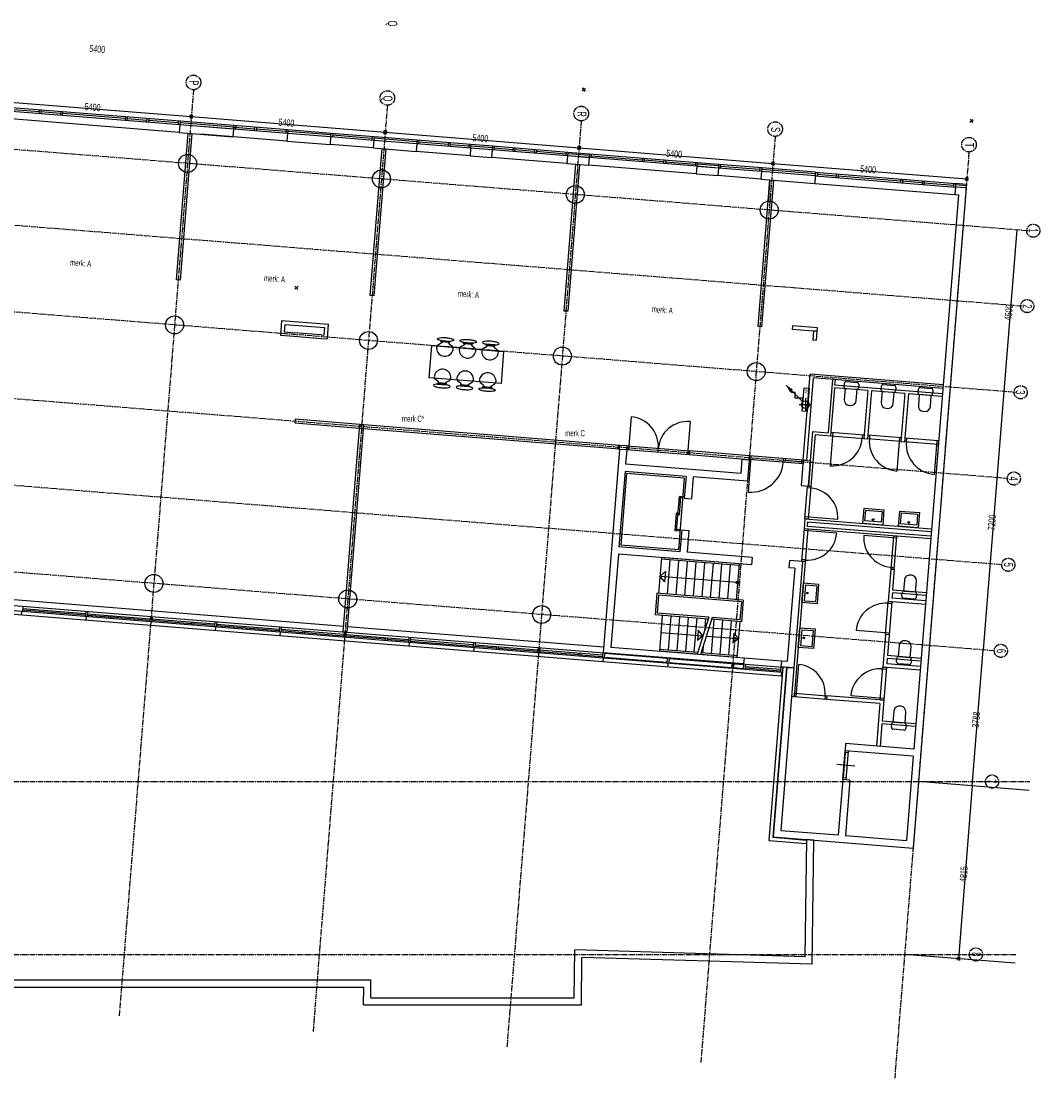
# Model space of a CAD drawing. Header units: millimetres. Extents: x -1696 to 67346, y -51443 to 2612.
# Tile 4 of 4: x 39063 to 67346, y -27155 to 2216. Entities that reach past the tile are written whole.
import ezdxf
from ezdxf.enums import TextEntityAlignment as Align

# ---------------------------------------------------------------- set-up
doc = ezdxf.new("R2010")
doc.units = ezdxf.units.MM
doc.header["$LTSCALE"] = 200
doc.header["$MEASUREMENT"] = 0
doc.linetypes.add('CENTER2', pattern=[1.125, 0.75, -0.125, 0.125, -0.125])
doc.layers.add('bouwkundig', color=8, linetype='CONTINUOUS')
doc.layers.add('stramien', color=1, linetype='CENTER2')
doc.styles.get("Standard").update_dxf_attribs({"font": 'txt', "width": 0.6})

# ---------------------------------------------------------------- blocks, each defined once
blk = doc.blocks.new('A$C08F26B49')
at = {"layer": 'stramien'}
for p, q in [((45543.8, 51753.4), (43478.7, 26015.3)), ((68712.3, 47836.4), (23764.5, 51442.8)), ((50926.5, 51321.5), (48861.4, 25583.4)), ((45529.9, 51045.1), (45437.9, 50968)), ((45438, 50968.2), (45529.9, 51045.4)), ((45522.5, 50960.6), (45445.3, 51052.5)), ((45445.4, 51052.7), (45522.5, 50960.8)), ((56309.2, 50889.6), (54244.1, 25151.5)), ((50820.6, 50536.1), (50912.6, 50613.2)), ((50912.5, 50613), (50820.6, 50535.8)), ((50828, 50620.6), (50905.2, 50528.7)), ((50905.1, 50528.4), (50828, 50620.4)), ((61691.9, 50457.7), (59626.8, 24719.6)), ((56203.3, 50104), (56295.2, 50181.1)), ((56295.2, 50180.8), (56203.3, 50103.7)), ((56210.7, 50188.5), (56287.8, 50096.6)), ((56287.8, 50096.3), (56210.7, 50188.2)), ((67074.6, 50025.8), (65009.5, 24287.8)), ((61586, 49671.8), (61677.9, 49748.9)), ((61677.9, 49748.7), (61586, 49671.6)), ((61593.4, 49756.3), (61670.5, 49664.4)), ((61670.5, 49664.2), (61593.4, 49756.1)), ((68544.4, 45743.1), (23680.4, 49342.8)), ((66968.7, 49239.7), (67060.6, 49316.8)), ((66976.1, 49324.2), (67053.2, 49232.3)), ((68352.4, 43350.8), (23584.2, 46942.8)), ((68160.4, 40957.6), (23476.7, 44542.8)), ((67968.4, 38564.4), (23200.2, 42156.4)), ((67776.6, 36173.9), (23295.9, 39742.8)), ((498.3, 32542.8), (68765.7, 32542.8)), ((498.3, 27742.8), (68380.5, 27742.8)), ((66827, 27661.5), (66735.1, 27584.4)), ((66742.5, 27668.9), (66819.6, 27577))]:
    blk.add_line(p, q, dxfattribs=at)
at = {"layer": 'stramien', "linetype": 'Continuous'}
for p, q in [((40101.2, 51438.7), (45483.9, 51006.8)), ((45483.9, 51006.5), (50866.6, 50574.7)), ((50866.6, 50574.4), (56249.3, 50142.5)), ((56249.3, 50142.3), (61632, 49710.4)), ((61631.9, 49710.1), (67014.6, 49278.2)), ((68404.9, 47861.1), (68045, 43375.5)), ((68045, 43375.5), (67469.1, 36198.6)), ((67166.2, 32422.9), (67469.1, 36198.6)), ((68745.9, 32296.2), (65671.9, 32542.8)), ((67166.2, 32422.9), (66781, 27622.9)), ((68360.7, 27496.2), (65286.7, 27742.8))]:
    blk.add_line(p, q, dxfattribs=at)
at = {"layer": 'stramien'}
for centre, radius in [((45543.8, 51956.4), 203), ((50926.5, 51524.5), 203), ((56309.2, 51092.6), 203), ((61691.9, 50660.8), 203), ((67074.6, 50228.9), 203), ((68859, 47839.3), 182.6), ((68689.7, 45746.1), 182.6), ((68510, 43352.8), 182.6), ((68320.3, 40959.4), 182.6), ((68164.6, 38563.3), 182.6), ((67959.2, 36173.9), 182.6), ((67716, 32542.8), 182.6), ((67267.5, 27742.8), 182.6)]:
    blk.add_circle(centre, radius, dxfattribs=at)
at = {"layer": 'stramien', "width": 0.6}
for s, p in [('P', (45432.6, 51942.6)), ('Q', (50815.3, 51510.8)), ('R', (56198, 51078.9)), ('S', (61580.7, 50647)), ('T', (66963.4, 50215.1)), ('1', (68734.7, 47845.5)), ('2', (68565.6, 45738.1)), ('3', (68374.3, 43354.2)), ('4', (68182.1, 40958.6)), ('5', (68044.7, 38564.8)), ('6', (67844.8, 36170.4)), ('7', (67582.4, 32547.1)), ('8', (67151.2, 27746.5))]:
    blk.add_text(s, height=254, rotation=270, dxfattribs=at).set_placement(p, align=Align.CENTER)
for s, rotation, p in [('5400', 355.41273, (42530.7, 51386.2)), ('5400', 355.41273, (47913.4, 50954.1)), ('5400', 355.41273, (53296.1, 50521.9)), ('5400', 355.41273, (58678.7, 50089.8)), ('5400', 355.41273, (64061.4, 49657.7)), ('4500', 85.41249, (68061.4, 45356.4)), ('7200', 85.41249, (67593.6, 39525.2)), ('3788', 85.41298, (67154.2, 34048.9)), ('4815', 85.41249, (66810.1, 29761.1))]:
    blk.add_text(s, height=197.56, rotation=rotation, dxfattribs=at).set_placement(p, align=Align.TOP_LEFT)

msp = doc.modelspace()

# ---------------------------------------------------------------- linework, layer by layer
at = {"layer": 'bouwkundig'}
for p, q in [((54637, 276), (54729, 353)), ((54729, 353), (54637, 276)), ((54644, 360), (54722, 268)), ((54722, 268), (54644, 360)), ((43469, -664), (38684, -280)), ((43477, -564), (38692, -180)), ((39560, -300), (38738, -234)), ((39564, -250), (39556, -350)), ((39614, -254), (39606, -354)), ((43452, -873), (38667, -489)), ((40158, -348), (39610, -304)), ((40162, -298), (40154, -398)), ((40212, -302), (40204, -402)), ((41953, -492), (40208, -352)), ((41957, -442), (41949, -542)), ((42007, -446), (41999, -546)), ((42551, -540), (42003, -496)), ((42555, -490), (42547, -590)), ((42605, -494), (42597, -594)), ((43423, -610), (42601, -544)), ((43427, -560), (43419, -660)), ((43477, -564), (43469, -664)), ((43477, -564), (43474, -604)), ((44972, -684), (43477, -564)), ((65402, -588), (65494, -511)), ((65410, -504), (65487, -596)), ((43469, -664), (43452, -873)), ((43452, -873), (44940, -992)), ((44956, -783), (43469, -664)), ((44969, -724), (43474, -604)), ((46459, -904), (44067, -712)), ((44956, -783), (44940, -992)), ((44943, -732), (45018, -738)), ((44972, -684), (44964, -784)), ((44972, -684), (44969, -724)), ((46467, -804), (44972, -684)), ((45541, -780), (44993, -736)), ((45022, -688), (45014, -788)), ((45545, -730), (45537, -830)), ((45595, -734), (45587, -834)), ((46413, -850), (45591, -784)), ((46417, -800), (46409, -900)), ((46467, -804), (46459, -904)), ((46467, -804), (46464, -844)), ((47660, -940), (46464, -844)), ((47663, -900), (46467, -804)), ((43374, -4970), (43701, -893)), ((43801, -901), (43474, -4978)), ((43701, -893), (43801, -901)), ((46442, -1113), (44050, -921)), ((46459, -904), (46442, -1113)), ((46459, -904), (46442, -1113)), ((46442, -1113), (47639, -1209)), ((46442, -1113), (47639, -1209)), ((47655, -1000), (46459, -904)), ((47655, -1000), (46459, -904)), ((47655, -1000), (47639, -1209)), ((47655, -1000), (47639, -1209)), ((47663, -900), (47655, -1000)), ((48852, -1096), (47655, -1000)), ((47663, -900), (47660, -940)), ((48860, -996), (47663, -900)), ((47713, -904), (47705, -1004)), ((48806, -1042), (47709, -954)), ((48810, -992), (48802, -1092)), ((48852, -1096), (48835, -1305)), ((48852, -1096), (48835, -1305)), ((48860, -996), (48852, -1096)), ((50048, -1192), (48852, -1096)), ((50048, -1192), (48852, -1096)), ((48860, -996), (48856, -1036)), ((50052, -1132), (48856, -1036)), ((50056, -1092), (48860, -996)), ((50056, -1092), (50048, -1192)), ((50056, -1092), (50052, -1132)), ((51551, -1212), (50056, -1092)), ((50106, -1096), (50098, -1196)), ((50924, -1212), (50102, -1146)), ((50928, -1162), (50920, -1262)), ((50978, -1166), (50970, -1266)), ((48835, -1305), (47639, -1209)), ((48757, -5402), (49084, -1325)), ((48835, -1305), (50031, -1401)), ((48835, -1305), (50031, -1401)), ((49184, -1333), (48856, -5410)), ((49084, -1325), (49184, -1333)), ((50048, -1192), (50031, -1401)), ((50048, -1192), (50031, -1401)), ((51526, -1521), (50031, -1401)), ((51543, -1312), (50048, -1192)), ((51497, -1258), (50974, -1216)), ((51501, -1208), (51493, -1308)), ((51543, -1312), (51526, -1521)), ((51543, -1312), (51526, -1521)), ((51551, -1212), (51543, -1312)), ((52141, -1360), (51543, -1312)), ((52141, -1360), (51543, -1312)), ((51551, -1212), (51548, -1252)), ((52146, -1300), (51548, -1252)), ((52149, -1260), (51551, -1212)), ((52141, -1360), (52124, -1569)), ((52141, -1360), (52124, -1569)), ((52149, -1260), (52141, -1360)), ((54234, -1527), (52141, -1360)), ((52149, -1260), (52146, -1300)), ((54242, -1428), (52149, -1260)), ((52199, -1264), (52191, -1364)), ((52718, -1356), (52195, -1314)), ((52722, -1306), (52714, -1405)), ((52772, -1310), (52764, -1409)), ((53316, -1404), (52768, -1360)), ((53320, -1354), (53312, -1453)), ((53370, -1358), (53362, -1457)), ((54188, -1474), (53366, -1408)), ((54192, -1424), (54184, -1523)), ((54242, -1428), (54234, -1527)), ((54242, -1428), (54239, -1468)), ((54837, -1516), (54239, -1468)), ((54840, -1476), (54242, -1428)), ((51526, -1521), (52124, -1569)), ((51526, -1521), (52124, -1569)), ((54217, -1737), (52124, -1569)), ((54139, -5834), (54467, -1757)), ((54234, -1527), (54217, -1737)), ((54234, -1528), (54217, -1737)), ((54217, -1737), (54815, -1785)), ((54217, -1737), (54816, -1785)), ((54832, -1575), (54234, -1527)), ((54832, -1576), (54234, -1528)), ((54467, -1757), (54566, -1765)), ((54832, -1576), (54815, -1785)), ((54832, -1575), (54816, -1785)), ((54840, -1476), (54832, -1575)), ((57823, -1815), (54832, -1575)), ((54840, -1476), (54837, -1516)), ((57831, -1716), (54840, -1476)), ((54890, -1480), (54882, -1579)), ((56307, -1644), (54886, -1530)), ((56311, -1594), (56303, -1693)), ((56360, -1598), (56352, -1697)), ((56905, -1692), (56356, -1648)), ((56909, -1642), (56901, -1741)), ((56958, -1646), (56950, -1745)), ((57777, -1762), (56954, -1696)), ((57781, -1712), (57773, -1811)), ((57831, -1716), (57823, -1815)), ((57831, -1716), (57827, -1756)), ((58426, -1804), (57827, -1756)), ((58429, -1764), (57831, -1716)), ((54566, -1765), (54239, -5842)), ((57806, -2025), (54816, -1785)), ((57823, -1815), (57806, -2025)), ((57823, -1816), (57806, -2025)), ((57806, -2025), (58404, -2073)), ((57806, -2025), (58404, -2073)), ((58421, -1863), (57823, -1815)), ((58421, -1864), (57823, -1816)), ((58421, -1863), (58404, -2073)), ((58421, -1864), (58404, -2073)), ((58429, -1764), (58421, -1863)), ((59617, -1959), (58421, -1863)), ((58429, -1764), (58426, -1804)), ((59625, -1860), (58429, -1764)), ((58479, -1768), (58471, -1867)), ((59571, -1906), (58475, -1818)), ((59575, -1856), (59567, -1955)), ((59617, -1959), (59600, -2169)), ((59617, -1959), (59600, -2169)), ((59625, -1860), (59617, -1959)), ((61112, -2079), (59617, -1959)), ((61112, -2079), (59617, -1959)), ((59625, -1860), (59622, -1900)), ((61117, -2020), (59622, -1900)), ((61120, -1980), (59625, -1860)), ((61120, -1980), (61112, -2079)), ((61120, -1980), (61117, -2020)), ((61120, -1980), (65008, -2292)), ((61170, -1984), (61162, -2083)), ((61166, -2033), (61689, -2075)), ((61693, -2026), (61685, -2125)), ((61743, -2030), (61735, -2129)), ((59600, -2169), (58404, -2073)), ((59522, -6266), (59849, -2189)), ((59600, -2169), (61095, -2289)), ((59600, -2169), (61095, -2289)), ((59949, -2197), (59622, -6274)), ((59849, -2189), (59802, -2782)), ((59849, -2189), (59949, -2197)), ((59949, -2197), (59901, -2790)), ((61112, -2079), (61095, -2289)), ((61112, -2079), (61095, -2289)), ((61095, -2289), (64983, -2601)), ((61112, -2079), (65000, -2391)), ((61739, -2079), (63484, -2219)), ((63488, -2170), (63480, -2269)), ((63537, -2174), (63529, -2273)), ((63533, -2223), (64082, -2267)), ((64086, -2218), (64078, -2317)), ((64135, -2222), (64127, -2321)), ((64131, -2271), (64954, -2337)), ((64958, -2288), (64950, -2387)), ((65008, -2292), (65000, -2391)), ((65008, -2292), (65004, -2331)), ((65303, -2355), (65004, -2331)), ((65307, -2316), (65008, -2292)), ((65299, -2415), (63828, -20750)), ((65083, -2609), (63848, -17999)), ((65000, -2391), (64983, -2601)), ((64983, -2601), (65083, -2609)), ((65299, -2415), (65000, -2391)), ((43474, -4978), (43374, -4970)), ((46658, -5225), (46750, -5148)), ((46742, -5232), (46665, -5140)), ((48856, -5410), (48757, -5402)), ((54239, -5842), (54139, -5834)), ((46293, -6097), (46261, -6506)), ((46293, -6097), (47599, -6202)), ((46385, -6205), (46368, -6414)), ((46368, -6414), (46642, -6436)), ((46385, -6205), (47481, -6293)), ((47390, -6496), (46642, -6436)), ((47481, -6293), (47465, -6502)), ((47589, -6201), (47556, -6610)), ((59622, -6274), (59522, -6266)), ((60478, -6242), (60470, -6342)), ((60470, -6342), (61163, -6397)), ((61171, -6298), (60478, -6242)), ((61063, -6389), (61043, -6638)), ((61163, -6397), (61063, -6389)), ((61143, -6646), (61163, -6397)), ((61163, -6397), (61171, -6298)), ((46261, -6506), (46634, -6536)), ((46634, -6536), (47382, -6596)), ((47382, -6596), (47556, -6610)), ((47390, -6496), (47465, -6502)), ((50721, -6691), (50723, -6658)), ((50960, -6709), (50721, -6691)), ((50723, -6658), (50963, -6676)), ((50963, -6676), (50960, -6709)), ((51349, -6741), (51351, -6708)), ((51588, -6760), (51349, -6741)), ((51351, -6708), (51591, -6727)), ((51591, -6727), (51588, -6760)), ((61043, -6638), (61143, -6646)), ((50393, -7690), (50465, -6793)), ((50465, -6793), (52459, -6953)), ((51978, -6758), (51975, -6791)), ((51975, -6791), (52215, -6811)), ((52217, -6777), (51978, -6758)), ((52215, -6811), (52217, -6777)), ((52459, -6953), (52387, -7850)), ((60779, -9979), (60971, -7586)), ((64659, -7882), (60971, -7586)), ((52387, -7850), (50393, -7690)), ((50629, -7828), (50627, -7861)), ((50627, -7861), (50866, -7881)), ((50869, -7848), (50629, -7828)), ((50866, -7881), (50869, -7848)), ((51257, -7879), (51255, -7912)), ((51255, -7912), (51494, -7932)), ((51497, -7899), (51257, -7879)), ((51494, -7932), (51497, -7899)), ((51881, -7963), (51884, -7930)), ((51884, -7930), (52123, -7948)), ((60761, -8359), (60299, -7897)), ((60879, -9987), (61063, -7693)), ((64651, -7981), (61063, -7693)), ((61586, -7735), (61467, -9217)), ((61661, -7741), (61649, -7891)), ((64639, -8131), (61649, -7891)), ((61911, -7937), (61919, -7837)), ((61973, -7791), (62272, -7815)), ((62318, -7869), (62310, -7969)), ((62938, -8019), (62946, -7920)), ((63000, -7874), (63299, -7898)), ((52121, -7981), (51881, -7963)), ((52123, -7948), (52121, -7981)), ((60449, -8014), (60416, -8014)), ((60449, -8098), (60449, -8014)), ((60553, -8098), (60449, -8098)), ((60553, -8257), (60553, -8098)), ((60746, -8610), (60798, -7964)), ((60798, -7964), (60940, -7975)), ((60940, -7975), (60888, -8621)), ((61643, -7966), (61536, -9297)), ((62570, -8040), (61643, -7966)), ((61939, -7986), (61915, -8291)), ((62256, -8015), (61957, -7991)), ((62250, -8317), (62274, -8013)), ((62570, -8040), (62463, -9372)), ((62670, -8048), (62563, -9380)), ((63597, -8122), (62670, -8048)), ((62966, -8068), (62942, -8373)), ((63283, -8097), (62984, -8073)), ((63277, -8400), (63301, -8095)), ((63345, -7952), (63337, -8051)), ((63597, -8122), (63490, -9454)), ((63696, -8130), (63590, -9462)), ((64633, -8206), (63696, -8130)), ((63970, -8102), (63978, -8002)), ((63998, -8151), (63973, -8456)), ((64314, -8180), (64015, -8156)), ((64031, -7957), (64330, -7981)), ((64308, -8483), (64333, -8178)), ((64376, -8034), (64368, -8134)), ((60761, -8257), (60553, -8257)), ((60660, -8433), (61010, -8433)), ((60761, -8359), (60761, -8257)), ((60835, -8258), (60835, -8608)), ((62052, -8452), (62088, -8455)), ((56000, -8773), (55927, -9690)), ((60888, -8621), (60746, -8610)), ((63079, -8534), (63115, -8537)), ((64111, -8617), (64147, -8620)), ((46673, -8841), (46665, -8938)), ((46665, -8938), (48459, -9082)), ((48467, -8985), (46673, -8841)), ((48007, -14742), (48469, -8986)), ((48569, -8994), (48107, -14750)), ((48459, -9082), (48467, -8985)), ((48469, -8986), (48461, -9083)), ((48461, -9083), (55678, -9662)), ((55686, -9565), (48469, -8986)), ((48469, -8986), (48569, -8994)), ((57635, -8904), (57562, -9821)), ((60922, -10698), (61044, -9183)), ((60997, -10704), (61113, -9263)), ((61044, -9183), (61467, -9217)), ((61113, -9263), (61536, -9297)), ((61594, -9202), (61520, -10129)), ((61544, -9198), (61536, -9297)), ((61536, -9297), (62463, -9372)), ((61544, -9198), (62471, -9272)), ((62421, -9268), (62413, -9368)), ((62471, -9272), (62463, -9372)), ((62463, -9372), (62563, -9380)), ((62571, -9280), (62563, -9380)), ((63490, -9454), (62563, -9380)), ((63498, -9354), (62571, -9280)), ((62621, -9284), (62613, -9384)), ((63448, -9350), (63374, -10277)), ((63498, -9354), (63490, -9454)), ((63598, -9362), (63590, -9462)), ((64535, -9438), (63598, -9362)), ((63647, -9366), (63639, -9466)), ((55677, -9675), (55224, -15321)), ((55636, -9561), (55628, -9658)), ((55628, -9658), (55678, -9662)), ((55686, -9565), (55636, -9561)), ((55677, -9675), (55686, -9565)), ((55877, -9691), (55677, -9675)), ((55877, -9691), (55677, -9675)), ((55678, -9662), (55686, -9565)), ((55678, -9662), (55686, -9565)), ((55885, -9581), (55686, -9565)), ((55877, -9691), (55845, -10090)), ((55877, -9691), (55885, -9581)), ((55885, -9586), (55877, -9686)), ((57611, -9825), (55877, -9686)), ((57619, -9725), (55885, -9586)), ((56752, -9656), (56744, -9755)), ((63490, -9454), (63590, -9462)), ((64527, -9537), (63590, -9462)), ((64485, -9434), (64410, -10371)), ((64535, -9438), (64527, -9537)), ((57611, -9830), (57620, -9720)), ((57619, -9725), (57611, -9825)), ((59276, -9964), (57611, -9830)), ((59284, -9854), (57620, -9720)), ((59076, -9948), (59044, -10346)), ((59076, -9948), (59276, -9964)), ((59276, -9964), (59228, -10562)), ((59254, -10860), (59334, -9863)), ((59284, -9854), (59276, -9964)), ((59276, -9959), (59284, -9859)), ((60771, -10079), (59276, -9959)), ((60779, -9979), (59284, -9859)), ((60223, -10035), (60231, -9935)), ((60273, -10039), (60281, -9939)), ((60729, -9975), (60721, -10075)), ((60779, -9979), (60723, -10682)), ((60779, -9979), (60771, -10079)), ((60779, -9979), (60979, -9995)), ((60879, -9987), (60779, -9979)), ((59044, -10346), (55845, -10090)), ((60725, -10025), (60277, -9989)), ((60979, -9995), (60922, -10698)), ((55829, -10289), (55661, -12382)), ((55874, -10343), (55714, -12336)), ((57523, -10425), (55829, -10289)), ((57469, -10471), (55874, -10343)), ((57469, -10471), (57309, -12464)), ((57523, -10425), (57474, -11033)), ((57723, -10441), (57674, -11049)), ((59228, -10562), (57723, -10441)), ((60723, -10682), (60922, -10698)), ((60825, -11603), (60897, -10696)), ((60993, -10753), (60893, -10745)), ((60997, -10704), (60897, -10696)), ((60922, -10698), (60997, -10704)), ((60924, -11611), (60997, -10704)), ((57262, -11939), (57338, -10982)), ((57337, -11494), (57378, -10985)), ((57428, -10989), (57338, -10982)), ((57425, -11029), (57375, -11025)), ((57425, -11029), (57428, -10989)), ((57474, -11033), (57674, -11049)), ((57222, -11936), (57261, -11447)), ((57301, -11451), (57261, -11447)), ((62435, -11732), (62469, -11309)), ((62469, -11309), (63017, -11353)), ((62491, -11664), (62515, -11363)), ((62515, -11363), (62964, -11399)), ((62964, -11399), (62939, -11700)), ((63017, -11353), (62983, -11776)), ((63424, -11811), (63458, -11388)), ((63458, -11388), (64006, -11432)), ((63480, -11744), (63504, -11442)), ((63504, -11442), (63952, -11478)), ((64006, -11432), (63972, -11855)), ((57337, -11494), (57297, -11490)), ((60825, -11603), (60802, -11882)), ((60825, -11603), (64338, -11885)), ((60924, -11611), (60825, -11603)), ((61736, -11626), (60829, -11553)), ((60893, -11683), (60883, -11813)), ((60893, -11683), (64332, -11959)), ((62983, -11776), (62435, -11732)), ((62939, -11700), (62491, -11664)), ((63928, -11780), (63480, -11744)), ((63952, -11478), (63928, -11780)), ((57351, -11946), (57222, -11936)), ((57354, -11906), (57265, -11899)), ((57351, -11946), (57354, -11906)), ((57404, -11910), (57355, -12518)), ((57404, -11910), (57603, -11926)), ((57603, -11926), (57555, -12534)), ((60802, -11882), (60729, -12789)), ((61705, -12004), (60798, -11932)), ((64316, -12164), (60802, -11882)), ((60902, -11890), (60802, -11882)), ((60902, -11890), (60829, -12797)), ((64322, -12089), (60883, -11813)), ((63972, -11855), (63424, -11811)), ((63375, -12138), (62458, -12065)), ((63279, -12081), (63206, -12998)), ((63379, -12089), (63279, -12081)), ((63305, -13006), (63379, -12089)), ((55645, -12582), (55437, -15173)), ((59343, -12878), (55645, -12582)), ((57355, -12518), (55661, -12382)), ((57309, -12464), (55714, -12336)), ((59359, -12679), (57555, -12534)), ((56841, -12678), (56761, -13674)), ((58990, -12900), (56837, -12727)), ((58994, -12850), (56841, -12678)), ((57076, -12747), (57000, -13694)), ((57315, -12766), (57239, -13713)), ((57555, -12785), (57479, -13732)), ((57794, -12804), (57718, -13751)), ((58033, -12823), (57957, -13770)), ((58272, -12843), (58196, -13790)), ((58511, -12862), (58435, -13809)), ((58751, -12881), (58675, -13828)), ((58994, -12850), (58914, -13847)), ((59359, -12679), (59343, -12878)), ((60395, -12762), (60379, -12961)), ((60754, -12791), (60395, -12762)), ((60754, -12791), (60517, -15746)), ((60754, -12791), (60517, -15746)), ((60829, -12797), (60528, -16545)), ((60829, -12797), (60729, -12789)), ((60833, -12747), (60733, -12739)), ((60829, -12797), (60754, -12791)), ((27613, -13105), (60208, -15721)), ((56799, -13201), (56952, -13071)), ((56799, -13201), (56929, -13354)), ((58952, -13374), (56799, -13201)), ((56952, -13071), (56929, -13354)), ((60539, -12974), (60331, -15566)), ((60539, -12974), (60379, -12961)), ((63206, -12998), (63133, -13900)), ((63305, -13006), (63206, -12998)), ((63206, -12998), (63305, -13006)), ((63210, -12948), (63309, -12956)), ((63305, -13006), (63259, -13584)), ((63782, -13172), (63746, -13169)), ((60196, -15875), (27601, -13260)), ((60163, -15973), (27847, -13380)), ((60738, -13930), (60782, -13382)), ((60782, -13382), (61205, -13416)), ((60814, -13886), (60850, -13437)), ((60850, -13437), (61151, -13461)), ((61151, -13461), (61115, -13910)), ((61205, -13416), (61161, -13964)), ((63584, -13307), (63560, -13611)), ((63895, -13638), (63919, -13334)), ((48019, -14592), (37354, -13736)), ((56711, -13670), (56663, -14268)), ((59113, -13863), (56711, -13670)), ((56757, -13724), (56717, -14223)), ((59059, -13909), (56757, -13724)), ((63253, -13659), (63241, -13808)), ((64190, -13734), (63253, -13659)), ((64196, -13659), (63259, -13584)), ((63516, -13755), (63524, -13655)), ((63578, -13609), (63877, -13633)), ((63923, -13687), (63915, -13787)), ((39111, -14028), (39099, -14182)), ((59059, -13909), (59019, -14407)), ((59113, -13863), (59065, -14461)), ((61161, -13964), (60738, -13930)), ((61115, -13910), (60814, -13886)), ((63060, -14817), (63133, -13900)), ((63129, -13950), (63229, -13958)), ((64170, -13983), (63133, -13900)), ((63133, -13900), (63233, -13908)), ((63233, -13908), (63159, -14825)), ((64178, -13883), (63241, -13808)), ((63861, -13833), (63562, -13809)), ((39074, -14180), (39066, -14280)), ((40846, -14283), (39102, -14143)), ((40849, -14243), (39105, -14103)), ((40855, -14168), (40843, -14322)), ((40868, -14324), (40860, -14424)), ((40905, -14172), (40893, -14326)), ((41494, -14335), (40896, -14287)), ((42644, -14387), (40899, -14247)), ((41497, -14295), (41491, -14374)), ((41547, -14299), (41541, -14378)), ((42640, -14427), (41544, -14339)), ((42650, -14312), (42637, -14466)), ((42699, -14316), (42687, -14470)), ((44438, -14531), (42693, -14391)), ((58137, -14387), (56663, -14268)), ((58152, -14338), (56717, -14223)), ((56862, -14284), (56782, -15281)), ((57102, -14304), (57026, -15251)), ((57341, -14323), (57265, -15270)), ((57580, -14342), (57504, -15289)), ((57819, -14361), (57743, -15308)), ((58152, -14338), (57829, -15365)), ((58252, -14346), (57929, -15373)), ((58059, -14380), (58031, -14723)), ((59019, -14407), (58252, -14346)), ((42662, -14468), (42654, -14568)), ((43787, -14518), (42690, -14431)), ((43790, -14479), (43784, -14558)), ((43840, -14483), (43833, -14562)), ((44435, -14570), (43837, -14522)), ((44444, -14456), (44431, -14610)), ((44456, -14612), (44448, -14712)), ((44494, -14460), (44481, -14614)), ((46229, -14714), (44484, -14574)), ((46232, -14675), (44488, -14535)), ((46238, -14600), (46226, -14754)), ((46288, -14604), (46276, -14758)), ((48026, -14819), (46282, -14679)), ((55236, -15171), (48119, -14600)), ((58298, -14400), (58222, -15347)), ((59065, -14461), (58237, -14395)), ((58537, -14419), (58461, -15366)), ((58776, -14438), (58700, -15385)), ((59015, -14457), (58935, -15454)), ((60638, -15175), (60682, -14627)), ((60682, -14627), (61105, -14660)), ((60714, -15131), (60750, -14682)), ((60750, -14682), (61051, -14706)), ((61105, -14660), (61061, -15209)), ((46251, -14756), (46243, -14856)), ((46877, -14766), (46279, -14718)), ((46880, -14727), (46874, -14806)), ((46930, -14731), (46923, -14810)), ((48023, -14858), (46927, -14770)), ((48107, -14750), (48007, -14742)), ((48107, -14750), (48007, -14742)), ((48032, -14744), (48020, -14898)), ((48045, -14900), (48037, -15000)), ((48082, -14748), (48070, -14902)), ((49169, -14950), (48073, -14862)), ((49821, -14962), (48076, -14823)), ((49173, -14911), (49166, -14990)), ((49222, -14915), (49216, -14994)), ((49817, -15002), (49219, -14954)), ((49827, -14888), (49814, -15042)), ((49876, -14892), (49864, -15046)), ((51615, -15106), (49870, -14966)), ((56824, -14758), (57991, -14851)), ((57860, -14699), (57838, -14982)), ((57991, -14851), (57838, -14982)), ((57991, -14851), (57860, -14699)), ((58091, -14860), (58977, -14931)), ((58847, -14778), (58825, -15061)), ((58977, -14931), (58825, -15061)), ((58977, -14931), (58847, -14778)), ((61051, -14706), (61015, -15155)), ((63163, -14775), (62246, -14701)), ((63060, -14817), (62987, -15719)), ((63159, -14825), (63060, -14817)), ((63159, -14825), (63060, -14817)), ((63159, -14825), (63113, -15403)), ((49839, -15044), (49831, -15144)), ((51612, -15146), (49867, -15006)), ((51621, -15032), (51608, -15186)), ((51633, -15188), (51625, -15288)), ((51671, -15036), (51658, -15190)), ((52260, -15198), (51661, -15150)), ((53409, -15250), (51665, -15110)), ((52263, -15158), (52256, -15238)), ((52313, -15162), (52306, -15242)), ((53406, -15290), (52309, -15202)), ((53415, -15176), (53403, -15330)), ((53465, -15180), (53452, -15334)), ((55203, -15394), (53459, -15254)), ((59135, -15470), (55437, -15173)), ((57844, -15316), (56786, -15231)), ((57996, -15161), (57983, -15327)), ((61061, -15209), (60638, -15175)), ((61015, -15155), (60714, -15131)), ((63438, -15126), (63414, -15430)), ((63636, -14991), (63600, -14988)), ((63749, -15457), (63773, -15153)), ((53428, -15332), (53420, -15432)), ((54552, -15382), (53456, -15294)), ((54555, -15342), (54549, -15422)), ((54605, -15346), (54599, -15426)), ((55200, -15434), (54602, -15386)), ((55209, -15320), (55197, -15474)), ((55222, -15476), (55214, -15576)), ((59122, -15634), (55224, -15321)), ((55259, -15324), (55247, -15478)), ((56993, -15598), (55248, -15458)), ((57002, -15484), (55258, -15344)), ((57829, -15365), (56782, -15281)), ((57003, -15464), (56991, -15618)), ((57053, -15468), (57041, -15622)), ((58796, -15627), (57052, -15488)), ((58935, -15454), (57929, -15373)), ((58939, -15404), (57945, -15324)), ((59135, -15470), (59122, -15634)), ((60171, -15553), (59135, -15470)), ((60171, -15553), (60158, -15717)), ((60331, -15566), (60171, -15553)), ((63107, -15478), (63095, -15627)), ((64044, -15553), (63107, -15478)), ((64050, -15478), (63113, -15403)), ((63370, -15574), (63378, -15474)), ((63432, -15429), (63731, -15453)), ((63777, -15506), (63769, -15606)), ((57016, -15620), (57008, -15720)), ((58787, -15742), (57043, -15602)), ((58798, -15608), (58785, -15762)), ((58848, -15612), (58835, -15766)), ((59111, -15768), (58837, -15746)), ((58846, -15631), (59120, -15653)), ((59122, -15634), (59109, -15788)), ((59172, -15638), (59159, -15792)), ((60149, -15831), (59162, -15752)), ((60152, -15791), (59166, -15712)), ((60208, -15721), (59822, -20539)), ((60308, -15729), (59929, -20447)), ((60318, -15730), (59940, -20438)), ((60158, -15717), (60146, -15871)), ((60517, -15746), (60155, -20255)), ((60517, -15746), (60158, -15717)), ((60208, -15721), (60196, -15875)), ((60308, -15729), (60208, -15721)), ((60318, -15730), (60517, -15746)), ((60578, -16549), (60650, -15652)), ((62914, -16636), (62987, -15719)), ((62983, -15769), (63083, -15777)), ((64024, -15802), (62987, -15719)), ((62987, -15719), (63087, -15727)), ((63087, -15727), (63013, -16644)), ((64032, -15702), (63095, -15627)), ((63715, -15652), (63416, -15628)), ((60171, -15873), (60163, -15973)), ((60528, -16545), (60536, -16445)), ((60536, -16445), (61433, -16517)), ((60528, -16545), (60454, -16539)), ((61425, -16617), (60528, -16545)), ((61384, -16513), (61376, -16613)), ((61433, -16517), (61425, -16617)), ((61433, -16517), (61425, -16617)), ((62906, -16736), (61425, -16617)), ((63013, -16644), (61433, -16517)), ((63017, -16594), (62100, -16521)), ((62906, -16736), (62811, -17916)), ((63013, -16644), (62914, -16636)), ((63013, -16644), (62967, -17222)), ((63292, -16945), (63268, -17250)), ((63490, -16810), (63454, -16808)), ((63603, -17276), (63627, -16972)), ((62961, -17297), (62911, -17924)), ((63898, -17372), (62961, -17297)), ((63904, -17297), (62967, -17222)), ((63224, -17393), (63232, -17294)), ((63286, -17248), (63585, -17272)), ((63631, -17326), (63623, -17425)), ((63569, -17471), (63270, -17447)), ((61954, -17847), (61938, -18046)), ((63848, -17999), (61954, -17847)), ((61874, -18844), (61938, -18046)), ((61898, -18796), (61954, -18098)), ((62033, -18104), (61934, -18096)), ((63832, -18198), (61938, -18046)), ((62037, -18054), (61938, -18046)), ((61973, -18852), (62037, -18054)), ((63832, -18198), (63644, -20535)), ((62205, -18469), (61706, -18429)), ((61977, -18802), (61878, -18794)), ((61874, -18844), (61750, -20383)), ((61973, -18852), (61874, -18844)), ((62073, -18860), (61874, -18844)), ((62073, -18860), (61950, -20399)), ((60155, -20255), (61750, -20383)), ((59822, -20539), (60870, -20623)), ((59929, -20447), (60871, -20523)), ((59940, -20438), (63828, -20750)), ((60832, -23769), (60872, -20513)), ((60871, -20523), (60870, -20623)), ((61071, -20529), (60872, -20513)), ((61029, -23975), (61071, -20529)), ((61950, -20399), (63644, -20535)), ((54420, -24904), (54436, -23575)), ((60832, -23769), (54436, -23575)), ((54617, -25104), (54633, -23781)), ((61029, -23975), (54633, -23781)), ((29543, -24408), (48775, -24408)), ((29626, -24608), (48573, -24608)), ((48567, -25104), (48573, -24608)), ((48769, -24904), (48775, -24408)), ((48769, -24904), (54420, -24904)), ((48567, -25104), (54617, -25104))]:
    msp.add_line(p, q, dxfattribs=at)
for centre, radius in [((43684, -1734), 250), ((49067, -2166), 250), ((54449, -2598), 250), ((59832, -3030), 250), ((43324, -6220), 250), ((48707, -6652), 250), ((54089, -7084), 250), ((59472, -7516), 250), ((60835, -8433), 105), ((62718, -11624), 24.3), ((63707, -11703), 24.3), ((42748, -13397), 250), ((58952, -13374), 40), ((48131, -13829), 250), ((60890, -13665), 24.3), ((53514, -14261), 250), ((60790, -14910), 24.3)]:
    msp.add_circle(centre, radius, dxfattribs=at)
for centre, radius, start, end in [((49067, -2166), 250, 73.8761, 96.9499), ((59832, -3030), 250, 73.8761, 96.9499), ((50697, -6860), 101, 116.5579, 185.2629), ((50828, -6858), 232, 182.9595, 348.0998), ((50956, -6880), 101, 345.7565, 54.4839), ((51325, -6911), 101, 116.5579, 185.2635), ((51456, -6908), 232, 182.9593, 348.0995), ((51584, -6931), 101, 345.7562, 54.4844), ((52082, -6958), 232, 182.7199, 347.8605), ((51952, -6960), 101, 116.3362, 185.0635), ((52211, -6982), 101, 345.5567, 54.2622), ((50633, -7657), 101, 165.5566, 234.2619), ((50762, -7681), 232, 2.7201, 167.8611), ((51390, -7731), 232, 2.7201, 167.8612), ((52016, -7781), 232, 2.9588, 168.0999), ((50892, -7679), 101, 296.3364, 5.0641), ((51261, -7708), 101, 165.5571, 234.2623), ((51520, -7729), 101, 296.3364, 5.0641), ((51888, -7759), 101, 165.7558, 234.4836), ((52147, -7779), 101, 296.5579, 5.263), ((61969, -7841), 50, 85.4126, 175.4126), ((62268, -7865), 50, 355.4126, 85.4126), ((62996, -7924), 50, 85.4126, 175.4126), ((63295, -7948), 50, 355.4126, 85.4126), ((61961, -7941), 50, 175.4126, 265.4126), ((62260, -7965), 50, 265.4126, 355.4126), ((62988, -8023), 50, 175.4126, 265.4126), ((63287, -8047), 50, 265.4126, 355.4126), ((64019, -8106), 50, 175.4126, 265.4126), ((64027, -8006), 50, 85.4126, 175.4126), ((64318, -8130), 50, 265.4126, 355.4126), ((64326, -8030), 50, 355.4126, 85.4126), ((62064, -8303), 150, 175.4126, 265.4126), ((62100, -8305), 150, 265.4126, 355.4126), ((63091, -8385), 150, 175.4126, 265.4126), ((63127, -8388), 150, 265.4126, 355.4126), ((64123, -8468), 150, 175.4126, 265.4126), ((64159, -8471), 150, 265.4126, 355.4126), ((55935, -9590), 820, 355.4128, 85.4128), ((57570, -9721), 820, 85.4128, 175.4128), ((61586, -9301), 830, 265.4128, 355.4128), ((63440, -9450), 830, 175.4128, 265.4128), ((64477, -9533), 840, 175.4128, 265.4128), ((59326, -9963), 900, 265.4127, 355.4127), ((60928, -11561), 810, 355.4129, 85.4129), ((60898, -11940), 810, 265.4129, 355.4129), ((63275, -12130), 820, 175.4128, 265.4128), ((63734, -13319), 150, 85.4126, 175.4126), ((63770, -13322), 150, 355.4126, 85.4126), ((63566, -13759), 50, 175.4126, 265.4126), ((63574, -13659), 50, 85.4126, 175.4126), ((63865, -13783), 50, 265.4126, 355.4126), ((63873, -13683), 50, 355.4126, 85.4126), ((48131, -13829), 250, 253.8761, 276.9499), ((63064, -14767), 820, 85.4128, 175.4128), ((63588, -15138), 150, 85.4126, 175.4126), ((63624, -15141), 150, 355.4126, 85.4126), ((63428, -15478), 50, 85.4126, 175.4126), ((63727, -15502), 50, 355.4126, 85.4126), ((60586, -16449), 800, 355.4129, 85.4129), ((62918, -16586), 820, 85.4128, 175.4128), ((63420, -15578), 50, 175.4126, 265.4126), ((63719, -15602), 50, 265.4126, 355.4126), ((63442, -16957), 150, 85.4126, 175.4126), ((63478, -16960), 150, 355.4126, 85.4126), ((63282, -17298), 50, 85.4126, 175.4126), ((63581, -17322), 50, 355.4126, 85.4126), ((63274, -17397), 50, 175.4126, 265.4126), ((63573, -17421), 50, 265.4126, 355.4126)]:
    msp.add_arc(centre, radius, start, end, dxfattribs=at)
for points in [[(50645, -6633), (50626, -6624), (50616, -6614), (50617, -6606)], [(50728, -6658), (50693, -6651), (50665, -6642), (50645, -6633)], [(50723, -6658), (50800, -6669), (50776, -6706), (50652, -6770)], [(50842, -6674), (50801, -6670), (50763, -6665), (50728, -6658)], [(50735, -6571), (50771, -6569), (50809, -6570), (50850, -6573)], [(50957, -6676), (50921, -6678), (50883, -6677), (50842, -6674)], [(50963, -6676), (50885, -6675), (50903, -6716), (51016, -6798)], [(51273, -6683), (51254, -6674), (51244, -6665), (51245, -6656)], [(51356, -6708), (51321, -6701), (51293, -6693), (51273, -6683)], [(51351, -6708), (51428, -6719), (51404, -6757), (51280, -6820)], [(51363, -6621), (51399, -6620), (51437, -6621), (51478, -6624)], [(51478, -6624), (51519, -6627), (51557, -6632), (51592, -6639)], [(51591, -6727), (51513, -6726), (51531, -6766), (51644, -6849)], [(51671, -6714), (51650, -6721), (51621, -6725), (51585, -6726)], [(51592, -6639), (51627, -6647), (51655, -6655), (51675, -6664)], [(51703, -6692), (51703, -6701), (51692, -6708), (51671, -6714)], [(51675, -6664), (51694, -6674), (51704, -6683), (51703, -6692)], [(51873, -6705), (51872, -6714), (51881, -6724), (51901, -6733)], [(51905, -6683), (51884, -6689), (51873, -6696), (51873, -6705)], [(51901, -6733), (51921, -6742), (51948, -6751), (51984, -6758)], [(52220, -6690), (52185, -6683), (52147, -6678), (52106, -6674)], [(52302, -6715), (52283, -6706), (52255, -6698), (52220, -6690)], [(52331, -6743), (52332, -6734), (52322, -6725), (52302, -6715)], [(51978, -6758), (52055, -6769), (52031, -6807), (51906, -6870)], [(51984, -6758), (52019, -6766), (52057, -6771), (52098, -6774)], [(52217, -6777), (52140, -6776), (52157, -6817), (52270, -6900)], [(50542, -7923), (50562, -7933), (50589, -7941), (50624, -7949)], [(50627, -7861), (50704, -7863), (50687, -7822), (50574, -7739)], [(50866, -7881), (50789, -7870), (50813, -7832), (50938, -7769)], [(50943, -7906), (50923, -7897), (50896, -7888), (50861, -7881)], [(50972, -7934), (50972, -7925), (50963, -7915), (50943, -7906)], [(51255, -7912), (51332, -7913), (51315, -7872), (51202, -7790)], [(51494, -7932), (51417, -7920), (51441, -7883), (51566, -7820)], [(51881, -7963), (51959, -7964), (51941, -7923), (51828, -7841)], [(52121, -7981), (52044, -7970), (52068, -7933), (52192, -7869)], [(50624, -7949), (50659, -7956), (50697, -7961), (50738, -7965)], [(51141, -7946), (51140, -7955), (51150, -7964), (51170, -7974)], [(51170, -7974), (51190, -7983), (51217, -7992), (51252, -7999)], [(51252, -7999), (51287, -8006), (51325, -8012), (51366, -8015)], [(51567, -8007), (51588, -8000), (51599, -7993), (51600, -7984)], [(51600, -7984), (51600, -7975), (51591, -7966), (51571, -7956)], [(52109, -8068), (52073, -8070), (52035, -8069), (51994, -8066)], [(52195, -8056), (52174, -8062), (52145, -8066), (52109, -8068)], [(52227, -8033), (52227, -8042), (52216, -8050), (52195, -8056)]]:
    msp.add_open_spline(points, degree=3, dxfattribs=at)
for points, knots in [([(50617, -6606), (50617, -6597), (50628, -6589), (50649, -6583), (50670, -6577), (50699, -6573), (50735, -6571)], [10, 10, 10, 10, 11, 11, 11, 12, 12, 12, 12]), ([(50850, -6573), (50891, -6576), (50929, -6582), (50964, -6589), (50999, -6596), (51027, -6605), (51047, -6614)], [1, 1, 1, 1, 2, 2, 2, 3, 3, 3, 3]), ([(51047, -6614), (51066, -6623), (51076, -6632), (51075, -6641), (51075, -6650), (51064, -6658), (51043, -6664), (51022, -6670), (50993, -6674), (50957, -6676)], [3, 3, 3, 3, 4, 4, 4, 5, 5, 5, 6, 6, 6, 6]), ([(51245, -6656), (51245, -6647), (51256, -6639), (51277, -6633), (51298, -6627), (51327, -6623), (51363, -6621)], [10, 10, 10, 10, 11, 11, 11, 12, 12, 12, 12]), ([(51585, -6726), (51549, -6728), (51511, -6727), (51470, -6724), (51429, -6721), (51391, -6716), (51356, -6708)], [6, 6, 6, 6, 7, 7, 7, 8, 8, 8, 8]), ([(52106, -6674), (52065, -6671), (52027, -6670), (51991, -6671), (51955, -6673), (51926, -6677), (51905, -6683)], [1, 1, 1, 1, 2, 2, 2, 3, 3, 3, 3]), ([(52098, -6774), (52139, -6778), (52177, -6779), (52213, -6777), (52249, -6776), (52277, -6772), (52298, -6766), (52319, -6760), (52330, -6752), (52331, -6743)], [7, 7, 7, 7, 8, 8, 8, 9, 9, 9, 10, 10, 10, 10]), ([(50546, -7873), (50525, -7879), (50514, -7887), (50513, -7896), (50512, -7905), (50522, -7914), (50542, -7923)], [9, 9, 9, 9, 10, 10, 10, 11, 11, 11, 11]), ([(50861, -7881), (50825, -7873), (50787, -7868), (50747, -7865), (50706, -7861), (50667, -7860), (50631, -7862), (50595, -7863), (50567, -7867), (50546, -7873)], [6, 6, 6, 6, 7, 7, 7, 8, 8, 8, 9, 9, 9, 9]), ([(51374, -7915), (51334, -7912), (51295, -7911), (51259, -7912), (51223, -7914), (51195, -7918), (51174, -7924), (51153, -7930), (51142, -7937), (51141, -7946)], [7, 7, 7, 7, 8, 8, 8, 9, 9, 9, 10, 10, 10, 10]), ([(51571, -7956), (51551, -7947), (51524, -7939), (51489, -7931), (51453, -7924), (51415, -7918), (51374, -7915)], [5, 5, 5, 5, 6, 6, 6, 7, 7, 7, 7]), ([(50738, -7965), (50779, -7968), (50817, -7969), (50853, -7968), (50889, -7966), (50918, -7962), (50939, -7956), (50960, -7950), (50971, -7943), (50972, -7934)], [1, 1, 1, 1, 2, 2, 2, 3, 3, 3, 4, 4, 4, 4]), ([(51366, -8015), (51407, -8019), (51445, -8020), (51481, -8018), (51517, -8016), (51546, -8013), (51567, -8007)], [1, 1, 1, 1, 2, 2, 2, 3, 3, 3, 3]), ([(51798, -8025), (51778, -8016), (51768, -8007), (51769, -7998), (51770, -7989), (51780, -7981), (51801, -7975), (51823, -7969), (51851, -7965), (51887, -7963)], [3, 3, 3, 3, 4, 4, 4, 5, 5, 5, 6, 6, 6, 6]), ([(51994, -8066), (51953, -8062), (51915, -8057), (51880, -8050), (51845, -8043), (51817, -8034), (51798, -8025)], [1, 1, 1, 1, 2, 2, 2, 3, 3, 3, 3]), ([(51887, -7963), (51923, -7961), (51961, -7962), (52002, -7965), (52043, -7969), (52081, -7974), (52116, -7981)], [6, 6, 6, 6, 7, 7, 7, 8, 8, 8, 8]), ([(52116, -7981), (52151, -7988), (52179, -7997), (52199, -8006), (52219, -8015), (52228, -8024), (52227, -8033)], [8, 8, 8, 8, 9, 9, 9, 10, 10, 10, 10])]:
    msp.add_open_spline(points, degree=3, knots=knots, dxfattribs=at)
msp.add_solid([(60299, -7897), (60489, -8007), (60409, -8087)], dxfattribs=at)

# ---------------------------------------------------------------- block references
at = {"layer": 'stramien'}
msp.add_blockref('A$C08F26B49', (-1696, -51443), dxfattribs=at)

# ---------------------------------------------------------------- texts
at = {"layer": 'bouwkundig', "width": 0.6}
msp.add_text('Q', height=254, rotation=270, dxfattribs=at).set_placement((49249, 2151), align=Align.CENTER)
for s, height, rotation, p in [('5400', 197.6, 355.4127, (40964, 1558)), ('merk: A', 169.3, 355.41, (40432, -4397)), ('merk: A', 169.3, 355.41, (45815, -4829)), ('merk: A', 169.3, 355.41, (51198, -5261)), ('merk: A', 169.3, 355.41, (56580, -5694)), ("30'", 115.8, 270, (60954, -7993))]:
    msp.add_text(s, height=height, rotation=rotation, dxfattribs=at).set_placement(p, align=Align.TOP_LEFT)
for s, p in [('merk C*', (49639, -8741)), ('merk C', (54169, -9141))]:
    msp.add_text(s, height=169.3, dxfattribs=at).set_placement(p, align=Align.TOP_LEFT)

doc.saveas('drawing.dxf')
